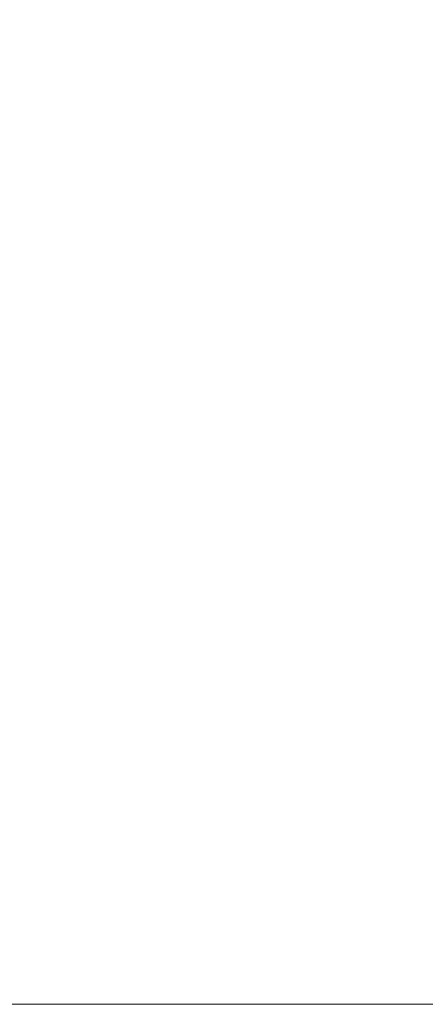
# Model space of a CAD drawing. Extents: x 5346 to 6510, y 24357 to 24612.
# Tile 4 of 18: x 5464 to 5492, y 24357 to 24423. Entities that reach past the tile are written whole.
import ezdxf
from ezdxf.enums import TextEntityAlignment as Align

# ---------------------------------------------------------------- set-up
doc = ezdxf.new("R2010")
doc.units = 0
doc.header["$MEASUREMENT"] = 0
doc.layers.add('B_ANNO_NOPLOT', color=47, linetype='Continuous', lineweight=18, plot=False)
doc.layers.add('B_ANNO_TEXT', color=7, linetype='Continuous', lineweight=18)
doc.styles.add('Annotative', font='calibri.ttf', dxfattribs={"height": 0.0625})

# ---------------------------------------------------------------- blocks, each defined once
blk = doc.blocks.new('*U139')
at = {"layer": 'B_ANNO_NOPLOT', "flags": 128}
blk.add_lwpolyline([(0, 0), (0, 252), (323.928, 252), (323.928, 238.855), (378, 238.855), (378, 40.5), (316.571, 40.5), (316.571, 0)], close=True, dxfattribs=at)
at = {"layer": 'B_ANNO_TEXT', "style": 'Annotative'}
for tag, p in [('NUMB', (319.797, 45.733, 0.842)), ('NAME', (326.372, 45.733, 0.842))]:
    blk.add_attdef(tag, text='', height=1.5, dxfattribs=at).set_placement(p, align=Align.MIDDLE_CENTER)

msp = doc.modelspace()

# ---------------------------------------------------------------- block references
msp.add_blockref('*U139', (5346.317, 24357.096))

doc.saveas('drawing.dxf')
